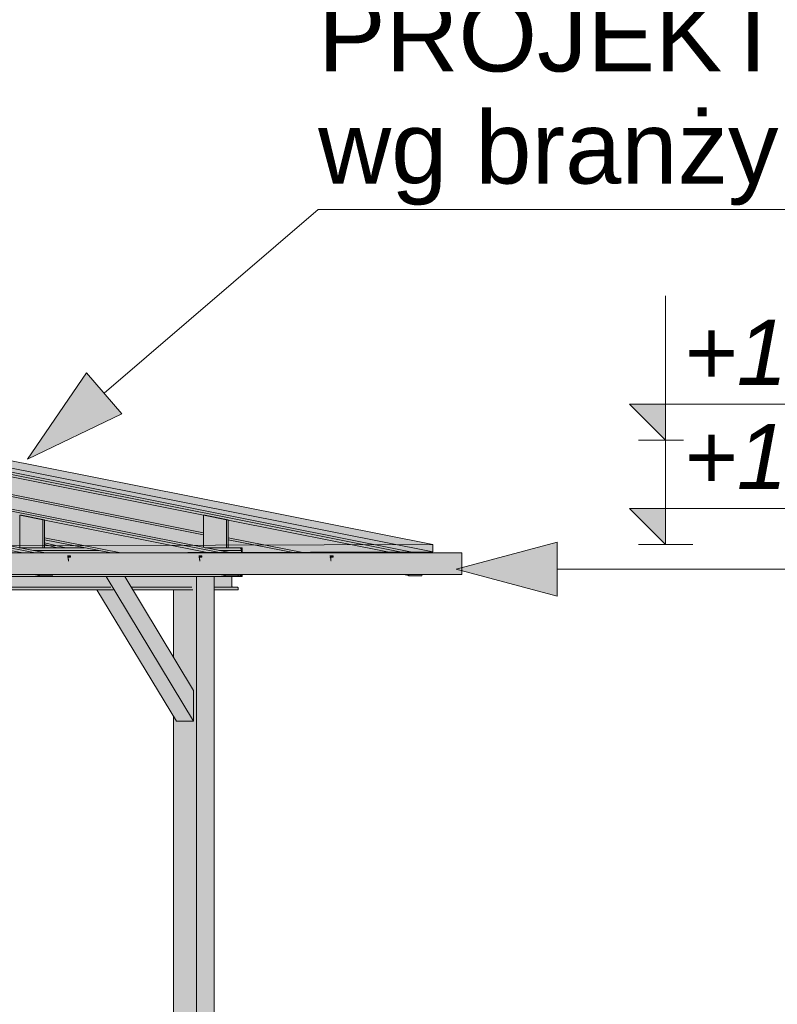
# Model space of a CAD drawing. Header units: centimetres. Extents: x -5472 to 10427, y -400 to 1902.
# Tile 51 of 91: x -4892 to -4682, y 1510 to 1782. Entities that reach past the tile are written whole.
import ezdxf

# ---------------------------------------------------------------- set-up
doc = ezdxf.new("R2010")
doc.units = ezdxf.units.CM
doc.header["$LTSCALE"] = 0.1
doc.header["$MEASUREMENT"] = 0
doc.linetypes.add('Wipeout_Contour', pattern=[1000, 0, -1000])
for name, color, linetype in [('2_belki.K_IR', 7, 'Continuous'), ('2_kładka_IFC.K_IR', 7, 'Continuous'), ('2_rynna.K_IR', 7, 'Continuous'), ('2_stropy.K_IR', 7, 'Continuous'), ('3_opisy.K_IR', 7, 'Continuous'), ('5_wymiary.K_IR', 7, 'Continuous')]:
    doc.layers.add(name, color=color, linetype=linetype)
doc.styles.add('GENERATED_STYLE_1', font='txt')
doc.styles.add('GENERATED_STYLE_2', font='txt')

# ---------------------------------------------------------------- blocks, each defined once
blk = doc.blocks.new('ElemPrzekroju_453_1')
at = {"layer": '2_belki.K_IR', "linetype": 'Continuous', "lineweight": 0, "true_color": 0x9b999c}
for points in [[(-4992.19, 1624.75), (-4988.21, 1624.75), (-4988.21, 1625.16), (-4988.24, 1625.3), (-4988.32, 1625.4), (-4988.43, 1625.43), (-4989.66, 1625.43), (-4989.84, 1625.49), (-4989.97, 1625.66), (-4990.02, 1625.88), (-4990.02, 1628.38), (-4990.38, 1628.38), (-4990.38, 1625.88), (-4990.43, 1625.66), (-4990.56, 1625.49), (-4990.74, 1625.43), (-4991.97, 1625.43), (-4992.08, 1625.4), (-4992.16, 1625.3), (-4992.19, 1625.16)], [(-4989.8, 1625.88), (-4989.72, 1625.66), (-4982.39, 1625.66), (-4982.44, 1625.88)], [(-4989.56, 1625.49), (-4989.37, 1625.43), (-4982.08, 1625.43), (-4982.26, 1625.49)], [(-4986.43, 1625.43), (-4986.33, 1625.4), (-4980.73, 1625.4), (-4980.84, 1625.43)], [(-4980.65, 1625.3), (-4986.23, 1625.3), (-4986.19, 1625.16), (-4980.63, 1625.16)], [(-4974.57, 1625.66), (-4960.09, 1625.66), (-4960, 1625.88), (-4974.57, 1625.88)], [(-4960.06, 1625.49), (-4974.57, 1625.49), (-4974.57, 1625.43), (-4959.92, 1625.43)], [(-4974.57, 1625.43), (-4974.57, 1625.4), (-4958.59, 1625.4), (-4958.68, 1625.43)], [(-4958.58, 1625.3), (-4974.57, 1625.3), (-4974.57, 1625.16), (-4958.63, 1625.16)], [(-4953.02, 1625.3), (-4953.1, 1625.16), (-4927.77, 1625.16), (-4927.77, 1625.3)], [(-4952.94, 1625.43), (-4952.96, 1625.4), (-4927.77, 1625.4), (-4927.77, 1625.43)], [(-4952.9, 1625.49), (-4952.94, 1625.43), (-4927.77, 1625.43), (-4927.77, 1625.49)], [(-4952.8, 1625.66), (-4927.77, 1625.66), (-4927.77, 1625.88), (-4952.67, 1625.88)], [(-4868.2, 1625.88), (-4920.76, 1625.88), (-4920.76, 1625.66), (-4868.02, 1625.66)], [(-4920.76, 1625.43), (-4867.57, 1625.43), (-4867.79, 1625.49), (-4920.76, 1625.49)], [(-4920.76, 1625.4), (-4866.2, 1625.4), (-4866.33, 1625.43), (-4920.76, 1625.43)], [(-4866.07, 1625.3), (-4920.76, 1625.3), (-4920.76, 1625.16), (-4865.96, 1625.16)], [(-4860.97, 1625.88), (-4860.84, 1625.66), (-4845.43, 1625.66), (-4845.48, 1625.88)], [(-4860.74, 1625.49), (-4860.7, 1625.43), (-4845.12, 1625.43), (-4845.3, 1625.49)], [(-4843.88, 1625.43), (-4860.7, 1625.43), (-4860.68, 1625.4), (-4843.77, 1625.4)], [(-4860.62, 1625.3), (-4860.54, 1625.16), (-4843.66, 1625.16), (-4843.69, 1625.3)], [(-4837.77, 1625.88), (-4837.77, 1625.66), (-4832.82, 1625.66), (-4832.86, 1625.88)], [(-4832.69, 1625.49), (-4837.77, 1625.49), (-4837.77, 1625.43), (-4832.51, 1625.43)], [(-4837.77, 1625.43), (-4837.77, 1625.4), (-4831.16, 1625.4), (-4831.27, 1625.43)], [(-4837.77, 1625.3), (-4837.77, 1625.16), (-4831.06, 1625.16), (-4831.08, 1625.3)]]:
    blk.add_hatch(color=253, dxfattribs=at).paths.add_polyline_path(points)
at = {"layer": '2_belki.K_IR', "linetype": 'Continuous', "lineweight": 0, "true_color": 0x888689}
blk.add_hatch(color=252, dxfattribs=at).paths.add_polyline_path([(-4990.38, 1628.38), (-4990.38, 1627.29), (-4990.02, 1627.29), (-4990.02, 1628.38)])
at = {"layer": '2_belki.K_IR', "linetype": 'Continuous', "lineweight": 0, "true_color": 0xcac7cb}
for points in [[(-4990.02, 1625.88), (-4982.44, 1625.88), (-4982.44, 1628.38), (-4990.02, 1628.38)], [(-4974.57, 1625.88), (-4960, 1625.88), (-4958.49, 1628.38), (-4974.57, 1628.38)], [(-4952.67, 1625.88), (-4927.77, 1625.88), (-4927.77, 1628.38), (-4951.16, 1628.38)], [(-4869.72, 1628.38), (-4920.76, 1628.38), (-4920.76, 1625.88), (-4868.2, 1625.88)], [(-4845.48, 1628.38), (-4862.48, 1628.38), (-4860.97, 1625.88), (-4845.48, 1625.88)], [(-4837.77, 1628.38), (-4837.77, 1625.88), (-4832.86, 1625.88), (-4832.86, 1628.38)], [(-4988.21, 1624.75), (-4980.63, 1624.75), (-4980.63, 1625.16), (-4988.21, 1625.16)], [(-4958.63, 1625.16), (-4974.57, 1625.16), (-4974.57, 1624.75), (-4958.88, 1624.75)], [(-4953.35, 1624.75), (-4927.77, 1624.75), (-4927.77, 1625.16), (-4953.1, 1625.16)], [(-4920.76, 1624.75), (-4865.71, 1624.75), (-4865.96, 1625.16), (-4920.76, 1625.16)], [(-4860.54, 1625.16), (-4860.29, 1624.75), (-4843.66, 1624.75), (-4843.66, 1625.16)], [(-4837.77, 1625.16), (-4837.77, 1624.75), (-4831.06, 1624.75), (-4831.06, 1625.16)]]:
    blk.add_hatch(color=9, dxfattribs=at).paths.add_polyline_path(points)
at = {"layer": '2_belki.K_IR', "linetype": 'Continuous', "lineweight": 0, "true_color": 0x928f93}
for points in [[(-4990.02, 1627.29), (-4989.8, 1625.88), (-4982.44, 1625.88), (-4982.44, 1628.38), (-4990.02, 1628.38)], [(-4974.57, 1625.88), (-4960, 1625.88), (-4958.49, 1628.38), (-4974.57, 1628.38)], [(-4952.67, 1625.88), (-4927.77, 1625.88), (-4927.77, 1628.38), (-4951.16, 1628.38)], [(-4869.72, 1628.38), (-4920.76, 1628.38), (-4920.76, 1625.88), (-4868.2, 1625.88)], [(-4845.48, 1628.38), (-4862.48, 1628.38), (-4860.97, 1625.88), (-4845.48, 1625.88)], [(-4837.77, 1628.38), (-4837.77, 1625.88), (-4832.86, 1625.88), (-4832.86, 1628.38)], [(-4986.19, 1625.16), (-4986.13, 1624.75), (-4980.63, 1624.75), (-4980.63, 1625.16)], [(-4958.63, 1625.16), (-4974.57, 1625.16), (-4974.57, 1624.75), (-4958.88, 1624.75)], [(-4953.35, 1624.75), (-4927.77, 1624.75), (-4927.77, 1625.16), (-4953.1, 1625.16)], [(-4920.76, 1624.75), (-4865.71, 1624.75), (-4865.96, 1625.16), (-4920.76, 1625.16)], [(-4860.54, 1625.16), (-4860.29, 1624.75), (-4843.66, 1624.75), (-4843.66, 1625.16)], [(-4837.77, 1625.16), (-4837.77, 1624.75), (-4831.06, 1624.75), (-4831.06, 1625.16)]]:
    blk.add_hatch(color=252, dxfattribs=at).paths.add_polyline_path(points)
at = {"layer": '2_belki.K_IR', "linetype": 'Continuous', "lineweight": 0, "true_color": 0xe6e2e8}
for points in [[(-4990.02, 1625.88), (-4989.97, 1625.66), (-4982.39, 1625.66), (-4982.44, 1625.88)], [(-4980.65, 1625.3), (-4988.24, 1625.3), (-4988.21, 1625.16), (-4980.63, 1625.16)], [(-4974.57, 1625.66), (-4960.09, 1625.66), (-4960, 1625.88), (-4974.57, 1625.88)], [(-4958.58, 1625.3), (-4974.57, 1625.3), (-4974.57, 1625.16), (-4958.63, 1625.16)], [(-4953.02, 1625.3), (-4953.1, 1625.16), (-4927.77, 1625.16), (-4927.77, 1625.3)], [(-4952.8, 1625.66), (-4927.77, 1625.66), (-4927.77, 1625.88), (-4952.67, 1625.88)], [(-4868.2, 1625.88), (-4920.76, 1625.88), (-4920.76, 1625.66), (-4868.02, 1625.66)], [(-4866.07, 1625.3), (-4920.76, 1625.3), (-4920.76, 1625.16), (-4865.96, 1625.16)], [(-4860.97, 1625.88), (-4860.84, 1625.66), (-4845.43, 1625.66), (-4845.48, 1625.88)], [(-4860.62, 1625.3), (-4860.54, 1625.16), (-4843.66, 1625.16), (-4843.69, 1625.3)], [(-4837.77, 1625.88), (-4837.77, 1625.66), (-4832.82, 1625.66), (-4832.86, 1625.88)], [(-4837.77, 1625.3), (-4837.77, 1625.16), (-4831.06, 1625.16), (-4831.08, 1625.3)]]:
    blk.add_hatch(color=254, dxfattribs=at).paths.add_polyline_path(points)
at = {"layer": '2_belki.K_IR', "linetype": 'Continuous', "lineweight": 0}
for points in [[(-4989.97, 1625.66), (-4989.84, 1625.49), (-4982.26, 1625.49), (-4982.39, 1625.66)], [(-4988.32, 1625.4), (-4988.24, 1625.3), (-4980.65, 1625.3), (-4980.73, 1625.4)], [(-4974.57, 1625.66), (-4974.57, 1625.49), (-4960.06, 1625.49), (-4960.09, 1625.66)], [(-4974.57, 1625.4), (-4974.57, 1625.3), (-4958.58, 1625.3), (-4958.59, 1625.4)], [(-4953.02, 1625.3), (-4927.77, 1625.3), (-4927.77, 1625.4), (-4952.96, 1625.4)], [(-4952.8, 1625.66), (-4952.9, 1625.49), (-4927.77, 1625.49), (-4927.77, 1625.66)], [(-4868.02, 1625.66), (-4920.76, 1625.66), (-4920.76, 1625.49), (-4867.79, 1625.49)], [(-4866.2, 1625.4), (-4920.76, 1625.4), (-4920.76, 1625.3), (-4866.07, 1625.3)], [(-4845.43, 1625.66), (-4860.84, 1625.66), (-4860.74, 1625.49), (-4845.3, 1625.49)], [(-4860.68, 1625.4), (-4860.62, 1625.3), (-4843.69, 1625.3), (-4843.77, 1625.4)], [(-4837.77, 1625.66), (-4837.77, 1625.49), (-4832.69, 1625.49), (-4832.82, 1625.66)], [(-4837.77, 1625.4), (-4837.77, 1625.3), (-4831.08, 1625.3), (-4831.16, 1625.4)]]:
    blk.add_hatch(color=255, dxfattribs=at).paths.add_polyline_path(points)
at = {"layer": '2_belki.K_IR', "linetype": 'Continuous', "lineweight": 0, "true_color": 0xf9f5fb}
for points in [[(-4989.84, 1625.49), (-4989.66, 1625.43), (-4982.08, 1625.43), (-4982.26, 1625.49)], [(-4988.43, 1625.43), (-4988.32, 1625.4), (-4980.73, 1625.4), (-4980.84, 1625.43)], [(-4960.06, 1625.49), (-4974.57, 1625.49), (-4974.57, 1625.43), (-4959.92, 1625.43)], [(-4974.57, 1625.43), (-4974.57, 1625.4), (-4958.59, 1625.4), (-4958.68, 1625.43)], [(-4952.94, 1625.43), (-4952.96, 1625.4), (-4927.77, 1625.4), (-4927.77, 1625.43)], [(-4952.9, 1625.49), (-4952.94, 1625.43), (-4927.77, 1625.43), (-4927.77, 1625.49)], [(-4920.76, 1625.43), (-4867.57, 1625.43), (-4867.79, 1625.49), (-4920.76, 1625.49)], [(-4920.76, 1625.4), (-4866.2, 1625.4), (-4866.33, 1625.43), (-4920.76, 1625.43)], [(-4860.74, 1625.49), (-4860.7, 1625.43), (-4845.12, 1625.43), (-4845.3, 1625.49)], [(-4843.88, 1625.43), (-4860.7, 1625.43), (-4860.68, 1625.4), (-4843.77, 1625.4)], [(-4832.69, 1625.49), (-4837.77, 1625.49), (-4837.77, 1625.43), (-4832.51, 1625.43)], [(-4837.77, 1625.43), (-4837.77, 1625.4), (-4831.16, 1625.4), (-4831.27, 1625.43)]]:
    blk.add_hatch(color=7, dxfattribs=at).paths.add_polyline_path(points)
at = {"layer": '2_belki.K_IR', "linetype": 'Continuous', "lineweight": 0, "true_color": 0xa4a2a6}
for points in [[(-4989.72, 1625.66), (-4989.56, 1625.49), (-4982.26, 1625.49), (-4982.39, 1625.66)], [(-4986.33, 1625.4), (-4986.23, 1625.3), (-4980.65, 1625.3), (-4980.73, 1625.4)], [(-4974.57, 1625.66), (-4974.57, 1625.49), (-4960.06, 1625.49), (-4960.09, 1625.66)], [(-4974.57, 1625.4), (-4974.57, 1625.3), (-4958.58, 1625.3), (-4958.59, 1625.4)], [(-4953.02, 1625.3), (-4927.77, 1625.3), (-4927.77, 1625.4), (-4952.96, 1625.4)], [(-4952.8, 1625.66), (-4952.9, 1625.49), (-4927.77, 1625.49), (-4927.77, 1625.66)], [(-4868.02, 1625.66), (-4920.76, 1625.66), (-4920.76, 1625.49), (-4867.79, 1625.49)], [(-4866.2, 1625.4), (-4920.76, 1625.4), (-4920.76, 1625.3), (-4866.07, 1625.3)], [(-4845.43, 1625.66), (-4860.84, 1625.66), (-4860.74, 1625.49), (-4845.3, 1625.49)], [(-4860.68, 1625.4), (-4860.62, 1625.3), (-4843.69, 1625.3), (-4843.77, 1625.4)], [(-4837.77, 1625.66), (-4837.77, 1625.49), (-4832.69, 1625.49), (-4832.82, 1625.66)], [(-4837.77, 1625.4), (-4837.77, 1625.3), (-4831.08, 1625.3), (-4831.16, 1625.4)]]:
    blk.add_hatch(color=253, dxfattribs=at).paths.add_polyline_path(points)
at = {"layer": '2_belki.K_IR', "color": 7, "linetype": 'Continuous', "lineweight": 0}
for p, q in [((-4990.38, 1628.38), (-4990.38, 1625.88)), ((-4990.02, 1625.88), (-4990.02, 1628.38)), ((-4832.86, 1625.88), (-4832.86, 1628.38)), ((-4992.16, 1625.3), (-4992.19, 1625.16)), ((-4992.19, 1625.16), (-4992.19, 1624.75)), ((-4992.19, 1624.75), (-4988.21, 1624.75)), ((-4992.08, 1625.4), (-4992.16, 1625.3)), ((-4991.97, 1625.43), (-4992.08, 1625.4)), ((-4990.74, 1625.43), (-4991.97, 1625.43)), ((-4990.56, 1625.49), (-4990.74, 1625.43)), ((-4990.43, 1625.66), (-4990.56, 1625.49)), ((-4990.38, 1625.88), (-4990.43, 1625.66)), ((-4989.97, 1625.66), (-4990.02, 1625.88)), ((-4989.84, 1625.49), (-4989.97, 1625.66)), ((-4989.66, 1625.43), (-4989.84, 1625.49)), ((-4988.43, 1625.43), (-4989.66, 1625.43)), ((-4988.32, 1625.4), (-4988.43, 1625.43)), ((-4980.84, 1625.43), (-4988.43, 1625.43)), ((-4988.24, 1625.3), (-4988.32, 1625.4)), ((-4988.21, 1625.16), (-4988.24, 1625.3)), ((-4988.21, 1624.75), (-4988.21, 1625.16)), ((-4980.63, 1624.75), (-4988.21, 1624.75)), ((-4958.68, 1625.43), (-4974.57, 1625.43)), ((-4958.88, 1624.75), (-4974.57, 1624.75)), ((-4927.77, 1624.75), (-4953.35, 1624.75)), ((-4927.77, 1625.43), (-4952.94, 1625.43)), ((-4866.33, 1625.43), (-4920.76, 1625.43)), ((-4865.71, 1624.75), (-4920.76, 1624.75)), ((-4843.88, 1625.43), (-4860.7, 1625.43)), ((-4843.66, 1624.75), (-4860.29, 1624.75)), ((-4831.27, 1625.43), (-4837.77, 1625.43)), ((-4831.06, 1624.75), (-4837.77, 1624.75)), ((-4832.82, 1625.66), (-4832.86, 1625.88)), ((-4832.69, 1625.49), (-4832.82, 1625.66)), ((-4832.51, 1625.43), (-4832.69, 1625.49)), ((-4831.16, 1625.4), (-4831.27, 1625.43)), ((-4831.08, 1625.3), (-4831.16, 1625.4)), ((-4831.06, 1625.16), (-4831.08, 1625.3)), ((-4831.06, 1624.75), (-4831.06, 1625.16))]:
    blk.add_line(p, q, dxfattribs=at)
blk = doc.blocks.new('ElemPrzekroju_454_1')
at = {"layer": '2_stropy.K_IR', "linetype": 'Continuous', "lineweight": 0, "true_color": 0xedf3f0}
blk.add_hatch(color=7, dxfattribs=at).paths.add_polyline_path([(-4922.23, 1666.09), (-5081.54, 1666.02), (-4934.59, 1636.78), (-4777.22, 1637.23)])
at = {"layer": '2_stropy.K_IR', "linetype": 'Continuous', "lineweight": 0, "true_color": 0xa4a8a6}
blk.add_hatch(color=253, dxfattribs=at).paths.add_polyline_path([(-5081.54, 1666.02), (-5081.54, 1663.99), (-4934.59, 1634.76), (-4934.59, 1634.92), (-4934.59, 1634.92), (-4934.59, 1636.78)])
at = {"layer": '2_stropy.K_IR', "linetype": 'Continuous', "lineweight": 0, "true_color": 0x949795}
blk.add_hatch(color=252, dxfattribs=at).paths.add_polyline_path([(-4934.6, 1634.9), (-4934.6, 1634.76), (-4934.59, 1634.76), (-4934.59, 1634.91)])
at = {"layer": '2_stropy.K_IR', "linetype": 'Continuous', "lineweight": 0, "true_color": 0xccd2cf}
blk.add_hatch(color=254, dxfattribs=at).paths.add_polyline_path([(-4934.59, 1636.78), (-4934.59, 1634.92), (-4878.83, 1634.92), (-4777.22, 1635.21), (-4777.22, 1637.23)])
at = {"layer": '2_stropy.K_IR', "color": 7, "linetype": 'Continuous', "lineweight": 0}
for p, q in [((-4922.23, 1666.09), (-5081.54, 1666.02)), ((-5081.54, 1666.02), (-5081.54, 1663.99)), ((-5081.54, 1666.02), (-4934.59, 1636.78)), ((-4777.22, 1637.23), (-4922.23, 1666.09)), ((-4922.23, 1666.09), (-4922.23, 1664.06)), ((-5081.54, 1663.99), (-4922.23, 1664.06)), ((-4934.59, 1634.75), (-5081.54, 1663.99)), ((-4922.23, 1664.06), (-4777.22, 1635.21)), ((-4934.59, 1636.78), (-4777.22, 1637.23)), ((-4934.59, 1634.75), (-4934.59, 1636.78)), ((-4777.22, 1635.21), (-4878.83, 1634.92)), ((-4777.22, 1635.21), (-4777.22, 1637.23))]:
    blk.add_line(p, q, dxfattribs=at)
blk = doc.blocks.new('ElemPrzekroju_455_1')
at = {"layer": '2_rynna.K_IR', "linetype": 'Continuous', "lineweight": 0, "true_color": 0xaaaaaa}
for points in [[(-4934.59, 1634.92), (-4934.59, 1628.92), (-4926.63, 1628.92), (-4926.63, 1634.92)], [(-4914.65, 1633.77), (-4914, 1633.77), (-4914, 1634.17), (-4914.65, 1634.17)], [(-4878.33, 1633.77), (-4877.68, 1633.77), (-4877.68, 1634.17), (-4878.33, 1634.17)], [(-4842.01, 1633.77), (-4841.36, 1633.77), (-4841.36, 1634.17), (-4842.01, 1634.17)], [(-4805.7, 1633.77), (-4805.04, 1633.77), (-4805.04, 1634.17), (-4805.7, 1634.17)]]:
    blk.add_hatch(color=253, dxfattribs=at).paths.add_polyline_path(points)
at = {"layer": '2_rynna.K_IR', "linetype": 'Continuous', "lineweight": 0, "true_color": 0xd1d1d1}
h = blk.add_hatch(color=254, dxfattribs=at)
h.paths.add_polyline_path([(-4926.63, 1628.92), (-4769.26, 1628.92), (-4769.26, 1634.92), (-4926.63, 1634.92)])
h.paths.add_polyline_path([(-4914.65, 1633.77), (-4914.65, 1634.17), (-4913.75, 1634.17), (-4913.75, 1633.77)], flags=0)
h.paths.add_polyline_path([(-4878.33, 1633.77), (-4878.33, 1634.17), (-4877.44, 1634.17), (-4877.44, 1633.77)], flags=0)
h.paths.add_polyline_path([(-4842.01, 1633.77), (-4842.01, 1634.17), (-4841.12, 1634.17), (-4841.12, 1633.77)], flags=0)
h.paths.add_polyline_path([(-4805.7, 1633.77), (-4805.7, 1634.17), (-4804.8, 1634.17), (-4804.8, 1633.77)], flags=0)
at = {"layer": '2_rynna.K_IR', "linetype": 'Continuous', "lineweight": 0, "true_color": 0x9b9b9b}
for points in [[(-4914.34, 1633.77), (-4914.65, 1633.77), (-4914.47, 1632.63), (-4914.23, 1632.63), (-4914.23, 1633.03)], [(-4878.03, 1633.77), (-4878.33, 1633.77), (-4878.15, 1632.63), (-4877.91, 1632.63), (-4877.91, 1633.03)], [(-4841.71, 1633.77), (-4842.01, 1633.77), (-4841.83, 1632.63), (-4841.59, 1632.63), (-4841.59, 1633.03)], [(-4805.7, 1633.77), (-4805.52, 1632.63), (-4805.28, 1632.63), (-4805.28, 1633.03), (-4805.39, 1633.77)]]:
    blk.add_hatch(color=253, dxfattribs=at).paths.add_polyline_path(points)
at = {"layer": '2_rynna.K_IR', "linetype": 'Continuous', "lineweight": 0, "true_color": 0xd1d1d1}
for points in [[(-4914, 1634.17), (-4914, 1633.77), (-4913.75, 1633.77), (-4913.75, 1634.17)], [(-4877.68, 1634.17), (-4877.68, 1633.77), (-4877.44, 1633.77), (-4877.44, 1634.17)], [(-4841.36, 1634.17), (-4841.36, 1633.77), (-4841.12, 1633.77), (-4841.12, 1634.17)], [(-4805.04, 1634.17), (-4805.04, 1633.77), (-4804.8, 1633.77), (-4804.8, 1634.17)]]:
    blk.add_hatch(color=254, dxfattribs=at).paths.add_polyline_path(points)
at = {"layer": '2_rynna.K_IR', "color": 7, "linetype": 'Continuous', "lineweight": 15}
for p, q in [((-4934.59, 1634.92), (-4926.63, 1634.92)), ((-4934.59, 1628.92), (-4934.59, 1634.92)), ((-4769.26, 1634.92), (-4926.63, 1634.92)), ((-4926.63, 1634.92), (-4926.63, 1628.92)), ((-4769.26, 1634.92), (-4769.26, 1628.92)), ((-4914.65, 1634.17), (-4914, 1634.17)), ((-4914.65, 1633.77), (-4914, 1633.77)), ((-4914, 1634.17), (-4914, 1633.77)), ((-4913.75, 1634.17), (-4914, 1634.17)), ((-4914, 1633.77), (-4913.75, 1633.77)), ((-4913.75, 1633.77), (-4913.75, 1634.17)), ((-4878.33, 1634.17), (-4877.68, 1634.17)), ((-4878.33, 1633.77), (-4877.68, 1633.77)), ((-4877.68, 1634.17), (-4877.68, 1633.77)), ((-4877.44, 1634.17), (-4877.68, 1634.17)), ((-4877.68, 1633.77), (-4877.44, 1633.77)), ((-4877.44, 1633.77), (-4877.44, 1634.17)), ((-4842.01, 1634.17), (-4841.36, 1634.17)), ((-4842.01, 1633.77), (-4841.36, 1633.77)), ((-4841.36, 1634.17), (-4841.36, 1633.77)), ((-4841.12, 1634.17), (-4841.36, 1634.17)), ((-4841.36, 1633.77), (-4841.12, 1633.77)), ((-4841.12, 1633.77), (-4841.12, 1634.17)), ((-4805.7, 1634.17), (-4805.04, 1634.17)), ((-4805.7, 1633.77), (-4805.04, 1633.77)), ((-4805.04, 1634.17), (-4805.04, 1633.77)), ((-4804.8, 1634.17), (-4805.04, 1634.17)), ((-4805.04, 1633.77), (-4804.8, 1633.77)), ((-4804.8, 1633.77), (-4804.8, 1634.17)), ((-4926.63, 1628.92), (-4934.59, 1628.92)), ((-4769.26, 1628.92), (-4926.63, 1628.92))]:
    blk.add_line(p, q, dxfattribs=at)
blk = doc.blocks.new('ElemPrzekroju_648_1')
at = {"layer": '2_kładka_IFC.K_IR', "linetype": 'Continuous', "lineweight": 0, "true_color": 0xd1d1d1}
for points in [[(-4878.83, 1634.92), (-4866.25, 1634.92), (-4866.42, 1634.95)], [(-4830.2, 1635.06), (-4833.57, 1635.05), (-4832.91, 1634.92), (-4830.2, 1634.92)], [(-4837.77, 1628.38), (-4842.61, 1628.38), (-4842.61, 1489.47), (-4837.77, 1489.47)]]:
    blk.add_hatch(color=254, dxfattribs=at).paths.add_polyline_path(points)
at = {"layer": '2_kładka_IFC.K_IR', "linetype": 'Continuous', "lineweight": 0, "true_color": 0xa3a3a3}
for points in [[(-4878.83, 1634.92), (-4866.25, 1634.92), (-4866.42, 1634.95)], [(-4839.79, 1635.03), (-4839.22, 1634.92), (-4836.97, 1634.92), (-4837.56, 1635.04)], [(-4830.2, 1635.06), (-4833.57, 1635.05), (-4832.91, 1634.92), (-4830.2, 1634.92)], [(-4830.02, 1635.06), (-4830.2, 1635.06), (-4830.2, 1634.92), (-4830.02, 1634.92)], [(-4830.02, 1635.06), (-4830.2, 1635.06), (-4830.2, 1634.92), (-4830.02, 1634.92)], [(-4789.67, 1635.17), (-4788.38, 1634.92), (-4786.12, 1634.92), (-4787.44, 1635.18)], [(-4789.67, 1635.17), (-4788.38, 1634.92), (-4786.12, 1634.92), (-4787.44, 1635.18)], [(-4886.18, 1628.55), (-4882.55, 1628.55), (-4882.5, 1628.92), (-4886.13, 1628.92)], [(-4886.18, 1628.55), (-4882.55, 1628.55), (-4882.5, 1628.92), (-4886.13, 1628.92)], [(-4843.41, 1588.38), (-4843.41, 1596.87), (-4862.48, 1628.38), (-4867.62, 1628.38)], [(-4843.41, 1588.38), (-4843.41, 1596.87), (-4862.48, 1628.38), (-4867.62, 1628.38)], [(-4842.61, 1628.38), (-4842.61, 1543.1), (-4837.77, 1543.11), (-4837.77, 1628.38)], [(-4834.72, 1628.55), (-4831.09, 1628.55), (-4831.05, 1628.92), (-4834.68, 1628.92)], [(-4830.2, 1628.92), (-4830.2, 1628.38), (-4830.02, 1628.38), (-4830.02, 1628.92)], [(-4830.2, 1628.92), (-4830.2, 1628.38), (-4830.02, 1628.38), (-4830.02, 1628.92)], [(-4783.88, 1628.55), (-4780.24, 1628.55), (-4780.2, 1628.92), (-4783.83, 1628.92)], [(-4842.61, 1522.98), (-4837.77, 1522.98), (-4837.77, 1542.89), (-4842.61, 1542.89)]]:
    blk.add_hatch(color=253, dxfattribs=at).paths.add_polyline_path(points)
at = {"layer": '2_kładka_IFC.K_IR', "linetype": 'Continuous', "lineweight": 0, "true_color": 0x9b9b9b}
for points in [[(-4865.8, 1634.95), (-4866.42, 1634.95), (-4866.25, 1634.92), (-4865.61, 1634.92)], [(-4865.8, 1634.95), (-4866.42, 1634.95), (-4866.25, 1634.92), (-4865.61, 1634.92)], [(-4839.79, 1635.03), (-4863.78, 1634.96), (-4863.57, 1634.92), (-4849.97, 1634.92), (-4839.22, 1634.92)], [(-4815.68, 1635.1), (-4816.3, 1635.1), (-4815.4, 1634.92), (-4814.76, 1634.92)], [(-4815.68, 1635.1), (-4816.3, 1635.1), (-4815.4, 1634.92), (-4814.76, 1634.92)], [(-4792.65, 1635.16), (-4813.66, 1635.1), (-4812.72, 1634.92), (-4788.38, 1634.92), (-4789.67, 1635.17)], [(-4887.65, 1628.92), (-4920.76, 1628.92), (-4920.76, 1628.62), (-4886.25, 1628.62), (-4886.25, 1628.64)], [(-4886.25, 1628.62), (-4920.76, 1628.62), (-4920.76, 1628.38), (-4830.84, 1628.38), (-4830.39, 1628.62), (-4831.08, 1628.62), (-4831.09, 1628.55), (-4834.72, 1628.55), (-4834.8, 1628.57), (-4834.8, 1628.62), (-4882.54, 1628.62), (-4882.55, 1628.55), (-4886.18, 1628.55), (-4886.26, 1628.57)], [(-4886.25, 1628.62), (-4920.76, 1628.62), (-4920.76, 1628.38), (-4830.84, 1628.38), (-4830.39, 1628.62), (-4831.08, 1628.62), (-4831.09, 1628.55), (-4834.72, 1628.55), (-4834.8, 1628.57), (-4834.8, 1628.62), (-4882.54, 1628.62), (-4882.55, 1628.55), (-4886.18, 1628.55), (-4886.26, 1628.57)], [(-4887.01, 1628.92), (-4887.65, 1628.92), (-4886.25, 1628.64), (-4886.23, 1628.76)], [(-4887.01, 1628.92), (-4887.65, 1628.92), (-4886.25, 1628.64), (-4886.23, 1628.76)], [(-4886.21, 1628.92), (-4886.26, 1628.57), (-4886.18, 1628.55), (-4886.13, 1628.92)], [(-4886.21, 1628.92), (-4886.26, 1628.57), (-4886.18, 1628.55), (-4886.13, 1628.92)], [(-4882.5, 1628.92), (-4882.54, 1628.62), (-4834.8, 1628.62), (-4834.79, 1628.64), (-4836.19, 1628.92)], [(-4865.71, 1624.75), (-4870.2, 1624.75), (-4848.18, 1588.38), (-4843.41, 1588.38), (-4867.62, 1628.38), (-4869.72, 1628.38), (-4868.2, 1625.88), (-4868.02, 1625.66), (-4867.79, 1625.49), (-4867.57, 1625.43), (-4866.33, 1625.43), (-4866.2, 1625.4), (-4866.07, 1625.3), (-4865.96, 1625.16)], [(-4865.71, 1624.75), (-4870.2, 1624.75), (-4848.18, 1588.38), (-4843.41, 1588.38), (-4867.62, 1628.38), (-4869.72, 1628.38), (-4868.2, 1625.88), (-4868.02, 1625.66), (-4867.79, 1625.49), (-4867.57, 1625.43), (-4866.33, 1625.43), (-4866.2, 1625.4), (-4866.07, 1625.3), (-4865.96, 1625.16)], [(-4848.18, 1588.38), (-4848.98, 1589.7), (-4848.98, 1531.97), (-4842.61, 1543.1), (-4842.61, 1628.38), (-4845.48, 1628.38), (-4845.48, 1625.88), (-4845.43, 1625.66), (-4845.3, 1625.49), (-4845.12, 1625.43), (-4843.88, 1625.43), (-4843.77, 1625.4), (-4843.69, 1625.3), (-4843.66, 1625.16), (-4843.66, 1624.75), (-4848.98, 1624.75), (-4848.98, 1606.07), (-4843.41, 1596.87), (-4843.41, 1588.38)], [(-4835.56, 1628.92), (-4836.19, 1628.92), (-4834.79, 1628.64), (-4834.78, 1628.76)], [(-4835.56, 1628.92), (-4836.19, 1628.92), (-4834.79, 1628.64), (-4834.78, 1628.76)], [(-4834.76, 1628.92), (-4834.8, 1628.57), (-4834.72, 1628.55), (-4834.68, 1628.92)], [(-4831.08, 1628.62), (-4830.39, 1628.62), (-4830.29, 1628.92), (-4831.05, 1628.92)], [(-4830.39, 1628.62), (-4830.84, 1628.38), (-4830.2, 1628.38), (-4830.2, 1628.92), (-4830.29, 1628.92)], [(-4830.39, 1628.62), (-4830.84, 1628.38), (-4830.2, 1628.38), (-4830.2, 1628.92), (-4830.29, 1628.92)], [(-4784.71, 1628.92), (-4785.35, 1628.92), (-4783.95, 1628.64), (-4783.93, 1628.76)], [(-4784.71, 1628.92), (-4785.35, 1628.92), (-4783.95, 1628.64), (-4783.93, 1628.76)], [(-4783.96, 1628.57), (-4783.88, 1628.55), (-4783.83, 1628.92), (-4783.91, 1628.92)], [(-4842.61, 1542.89), (-4848.98, 1531.76), (-4848.98, 1511.85), (-4842.61, 1522.98)]]:
    blk.add_hatch(color=253, dxfattribs=at).paths.add_polyline_path(points)
at = {"layer": '2_kładka_IFC.K_IR', "linetype": 'Continuous', "lineweight": 0, "true_color": 0x939393}
for points in [[(-4865.8, 1634.95), (-4865.61, 1634.92), (-4863.57, 1634.92), (-4863.78, 1634.96)], [(-4865.8, 1634.95), (-4865.61, 1634.92), (-4863.57, 1634.92), (-4863.78, 1634.96)], [(-4815.68, 1635.1), (-4814.76, 1634.92), (-4812.72, 1634.92), (-4813.66, 1635.1)], [(-4815.68, 1635.1), (-4814.76, 1634.92), (-4812.72, 1634.92), (-4813.66, 1635.1)], [(-4887.01, 1628.92), (-4886.23, 1628.76), (-4886.21, 1628.92)], [(-4887.01, 1628.92), (-4886.23, 1628.76), (-4886.21, 1628.92)], [(-4835.56, 1628.92), (-4834.78, 1628.76), (-4834.76, 1628.92)], [(-4835.56, 1628.92), (-4834.78, 1628.76), (-4834.76, 1628.92)], [(-4783.91, 1628.92), (-4784.71, 1628.92), (-4783.93, 1628.76)], [(-4783.91, 1628.92), (-4784.71, 1628.92), (-4783.93, 1628.76)]]:
    blk.add_hatch(color=252, dxfattribs=at).paths.add_polyline_path(points)
at = {"layer": '2_kładka_IFC.K_IR', "linetype": 'Continuous', "lineweight": 0, "true_color": 0xaaaaaa}
for points in [[(-4839.79, 1635.03), (-4863.78, 1634.96), (-4863.57, 1634.92), (-4849.97, 1634.92), (-4839.22, 1634.92)], [(-4837.56, 1635.04), (-4836.97, 1634.92), (-4835.82, 1634.92), (-4836.43, 1635.04)], [(-4833.57, 1635.05), (-4836.43, 1635.04), (-4835.82, 1634.92), (-4832.91, 1634.92)], [(-4792.65, 1635.16), (-4813.66, 1635.1), (-4812.72, 1634.92), (-4788.38, 1634.92), (-4789.67, 1635.17)], [(-4786.31, 1635.18), (-4787.44, 1635.18), (-4786.12, 1634.92), (-4784.97, 1634.92)], [(-4786.31, 1635.18), (-4787.44, 1635.18), (-4786.12, 1634.92), (-4784.97, 1634.92)], [(-4783.44, 1635.19), (-4786.31, 1635.18), (-4784.97, 1634.92), (-4782.06, 1634.92)], [(-4783.44, 1635.19), (-4786.31, 1635.18), (-4784.97, 1634.92), (-4782.06, 1634.92)], [(-4887.65, 1628.92), (-4920.76, 1628.92), (-4920.76, 1628.62), (-4886.25, 1628.62), (-4886.25, 1628.64)], [(-4882.5, 1628.92), (-4882.54, 1628.62), (-4834.8, 1628.62), (-4834.79, 1628.64), (-4836.19, 1628.92)], [(-4848.98, 1589.7), (-4848.98, 1489.47), (-4842.61, 1489.47), (-4842.61, 1628.38), (-4845.48, 1628.38), (-4845.48, 1625.88), (-4845.43, 1625.66), (-4845.3, 1625.49), (-4845.12, 1625.43), (-4843.88, 1625.43), (-4843.77, 1625.4), (-4843.69, 1625.3), (-4843.66, 1625.16), (-4843.66, 1624.75), (-4848.98, 1624.75), (-4848.98, 1606.07), (-4843.41, 1596.87), (-4843.41, 1588.38), (-4848.18, 1588.38)], [(-4834.76, 1628.92), (-4834.8, 1628.57), (-4834.72, 1628.55), (-4834.68, 1628.92)], [(-4831.08, 1628.62), (-4830.39, 1628.62), (-4830.29, 1628.92), (-4831.05, 1628.92)], [(-4783.96, 1628.57), (-4783.88, 1628.55), (-4783.83, 1628.92), (-4783.91, 1628.92)]]:
    blk.add_hatch(color=253, dxfattribs=at).paths.add_polyline_path(points)
at = {"layer": '2_kładka_IFC.K_IR', "linetype": 'Continuous', "lineweight": 0, "true_color": 0xc9c9c9}
blk.add_hatch(color=9, dxfattribs=at).paths.add_polyline_path([(-4839.79, 1635.03), (-4839.22, 1634.92), (-4836.97, 1634.92), (-4837.56, 1635.04)])
at = {"layer": '2_kładka_IFC.K_IR', "linetype": 'Continuous', "lineweight": 0, "true_color": 0xf0f0f0}
for points in [[(-4837.56, 1635.04), (-4836.97, 1634.92), (-4835.82, 1634.92), (-4836.43, 1635.04)], [(-4833.57, 1635.05), (-4836.43, 1635.04), (-4835.82, 1634.92), (-4832.91, 1634.92)]]:
    blk.add_hatch(color=7, dxfattribs=at).paths.add_polyline_path(points)
at = {"layer": '2_kładka_IFC.K_IR', "linetype": 'Continuous', "lineweight": 0, "true_color": 0xc2c2c2}
for points in [[(-4834.72, 1628.55), (-4831.09, 1628.55), (-4831.05, 1628.92), (-4834.68, 1628.92)], [(-4783.88, 1628.55), (-4780.24, 1628.55), (-4780.2, 1628.92), (-4783.83, 1628.92)]]:
    blk.add_hatch(color=9, dxfattribs=at).paths.add_polyline_path(points)
at = {"layer": '2_kładka_IFC.K_IR', "color": 7, "linetype": 'Continuous', "lineweight": 15}
for p, q in [((-4887.27, 1634.92), (-5031.09, 1663.63)), ((-4884.37, 1634.92), (-5028.18, 1663.63)), ((-4835.82, 1634.92), (-4979.63, 1663.63)), ((-4832.91, 1634.92), (-4976.73, 1663.63)), ((-4784.97, 1634.92), (-4926.15, 1663.11)), ((-4782.06, 1634.92), (-4923.2, 1663.1)), ((-4840.69, 1645.36), (-4921.39, 1661.47)), ((-4840.69, 1640.5), (-4921.39, 1656.61)), ((-4840.69, 1639.97), (-4921.39, 1656.08)), ((-4890.68, 1634.92), (-4936.13, 1643.99)), ((-4891.53, 1645.38), (-4891.05, 1645.38)), ((-4891.53, 1636.38), (-4891.53, 1645.38)), ((-4891.53, 1645.38), (-4885.17, 1644.08)), ((-4891.05, 1645.38), (-4884.68, 1644.08)), ((-4885.17, 1644.08), (-4884.68, 1644.08)), ((-4885.17, 1644.08), (-4885.17, 1636.38)), ((-4884.68, 1644.08), (-4884.68, 1643.99)), ((-4839.22, 1634.92), (-4884.68, 1643.99)), ((-4884.68, 1643.99), (-4884.68, 1639.13)), ((-4840.69, 1645.38), (-4840.2, 1645.38)), ((-4840.69, 1636.47), (-4840.69, 1645.38)), ((-4840.69, 1645.38), (-4834.32, 1644.08)), ((-4840.2, 1645.38), (-4833.83, 1644.08)), ((-4834.32, 1644.08), (-4833.83, 1644.08)), ((-4834.32, 1644.08), (-4834.32, 1636.38)), ((-4833.83, 1644.08), (-4833.83, 1643.99)), ((-4833.83, 1643.99), (-4833.83, 1639.13)), ((-4788.38, 1634.92), (-4833.83, 1643.99)), ((-4863.57, 1634.92), (-4884.68, 1639.13)), ((-4884.68, 1639.13), (-4884.68, 1636.38)), ((-4866.25, 1634.92), (-4884.68, 1638.6)), ((-4884.68, 1637.75), (-4878.79, 1636.38)), ((-4833.83, 1639.13), (-4833.83, 1636.38)), ((-4812.72, 1634.92), (-4833.83, 1639.13)), ((-4815.4, 1634.92), (-4833.83, 1638.6)), ((-4891.7, 1636.38), (-4885.8, 1636.38)), ((-4887.7, 1635.58), (-4869.58, 1635.58)), ((-4885.17, 1636.38), (-4885.8, 1636.38)), ((-4885.17, 1636.38), (-4884.68, 1636.38)), ((-4884.68, 1637.22), (-4881.06, 1636.38)), ((-4884.68, 1636.38), (-4873.58, 1636.38)), ((-4840.25, 1636.38), (-4834.96, 1636.38)), ((-4836.24, 1635.58), (-4830.2, 1635.58)), ((-4834.32, 1636.38), (-4834.96, 1636.38)), ((-4834.32, 1636.38), (-4833.83, 1636.38)), ((-4833.83, 1636.38), (-4830.84, 1636.38)), ((-4830.84, 1636.38), (-4830.39, 1636.15)), ((-4830.2, 1636.38), (-4830.84, 1636.38)), ((-4830.39, 1636.15), (-4830.2, 1635.58)), ((-4830.02, 1636.38), (-4830.2, 1636.38)), ((-4830.2, 1635.58), (-4830.2, 1636.38)), ((-4830.2, 1635.58), (-4830.2, 1634.92)), ((-4830.02, 1634.92), (-4830.02, 1636.38)), ((-4920.76, 1628.38), (-4843.25, 1628.38)), ((-4886.25, 1628.64), (-4887.65, 1628.92)), ((-4886.26, 1628.57), (-4886.21, 1628.92)), ((-4886.18, 1628.55), (-4886.26, 1628.57)), ((-4886.18, 1628.55), (-4886.13, 1628.92)), ((-4882.55, 1628.55), (-4886.18, 1628.55)), ((-4882.5, 1628.92), (-4882.55, 1628.55)), ((-4843.41, 1588.38), (-4867.62, 1628.38)), ((-4843.41, 1596.87), (-4862.48, 1628.38)), ((-4842.61, 1628.38), (-4843.25, 1628.38)), ((-4842.61, 1628.38), (-4842.61, 1489.47)), ((-4837.77, 1628.38), (-4842.61, 1628.38)), ((-4837.77, 1628.38), (-4837.77, 1489.47)), ((-4837.77, 1628.38), (-4830.84, 1628.38)), ((-4834.79, 1628.64), (-4836.19, 1628.92)), ((-4834.8, 1628.57), (-4834.76, 1628.92)), ((-4834.72, 1628.55), (-4834.8, 1628.57)), ((-4834.72, 1628.55), (-4834.68, 1628.92)), ((-4831.09, 1628.55), (-4834.72, 1628.55)), ((-4831.05, 1628.92), (-4831.09, 1628.55)), ((-4830.39, 1628.62), (-4830.84, 1628.38)), ((-4830.84, 1628.38), (-4830.2, 1628.38)), ((-4830.29, 1628.92), (-4830.39, 1628.62)), ((-4830.2, 1628.38), (-4830.2, 1628.92)), ((-4830.02, 1628.38), (-4830.2, 1628.38)), ((-4830.02, 1628.38), (-4830.02, 1628.92)), ((-4783.95, 1628.64), (-4785.35, 1628.92)), ((-4783.96, 1628.57), (-4783.91, 1628.92)), ((-4783.88, 1628.55), (-4783.96, 1628.57)), ((-4783.88, 1628.55), (-4783.83, 1628.92)), ((-4780.24, 1628.55), (-4783.88, 1628.55)), ((-4780.2, 1628.92), (-4780.24, 1628.55)), ((-4848.18, 1588.38), (-4870.2, 1624.75)), ((-4848.98, 1624.75), (-4848.98, 1606.07)), ((-4843.41, 1588.38), (-4843.41, 1596.87)), ((-4848.98, 1589.7), (-4848.98, 1489.47)), ((-4848.18, 1588.38), (-4843.41, 1588.38))]:
    blk.add_line(p, q, dxfattribs=at)
blk = doc.blocks.new('Wymiary_5_1', base_point=(-4712.86, 1637.23))
at = {"layer": '5_wymiary.K_IR', "linetype": 'Continuous', "lineweight": 0}
for points in [[(-4712.86, 1666.09), (-4712.86, 1676.09), (-4722.86, 1676.09)], [(-4712.86, 1637.23), (-4712.86, 1647.23), (-4722.86, 1647.23)]]:
    blk.add_hatch(color=1, dxfattribs=at).paths.add_polyline_path(points)
at = {"layer": '5_wymiary.K_IR', "color": 1, "linetype": 'Continuous', "lineweight": 0}
for p, q in [((-4712.86, 1666.09), (-4712.86, 1706.09)), ((-4712.86, 1666.09), (-4722.86, 1676.09)), ((-4722.86, 1676.09), (-4712.86, 1676.09)), ((-4712.86, 1637.23), (-4712.86, 1677.23)), ((-4712.86, 1676.09), (-4631.83, 1676.09)), ((-4712.86, 1666.09), (-4720.36, 1666.09)), ((-4712.86, 1666.09), (-4705.36, 1666.09)), ((-4712.86, 1637.23), (-4722.86, 1647.23)), ((-4722.86, 1647.23), (-4712.86, 1647.23)), ((-4712.86, 1647.23), (-4631.83, 1647.23)), ((-4712.86, 1637.23), (-4720.36, 1637.23)), ((-4712.86, 1637.23), (-4705.36, 1637.23))]:
    blk.add_line(p, q, dxfattribs=at)
at = {"color": 254, "linetype": 'Wipeout_Contour', "lineweight": 0, "ltscale": 19861.115602}
blk.add_wipeout([(-4707.86, 1678.09), (-4631.83, 1678.09), (-4631.83, 1696.09), (-4707.86, 1696.09)], dxfattribs=at).dxf.layer = '5_wymiary.K_IR'
at = {"layer": '5_wymiary.K_IR', "color": 1, "lineweight": 0, "insert": (-4707.86, 1678.09), "char_height": 18, "attachment_point": 7, "style": 'GENERATED_STYLE_2'}
blk.add_mtext('\\A1;{\\pql;\\fArial|b0|i1|c238|p38;+16,66}', dxfattribs=at)
at = {"color": 254, "linetype": 'Wipeout_Contour', "lineweight": 0, "ltscale": 19822.196145}
blk.add_wipeout([(-4707.86, 1649.23), (-4631.83, 1649.23), (-4631.83, 1667.23), (-4707.86, 1667.23)], dxfattribs=at).dxf.layer = '5_wymiary.K_IR'
at = {"layer": '5_wymiary.K_IR', "color": 1, "lineweight": 0, "insert": (-4707.86, 1649.23), "char_height": 18, "attachment_point": 7, "style": 'GENERATED_STYLE_2'}
blk.add_mtext('\\A1;{\\pql;\\fArial|b0|i1|c238|p38;+16,37}', dxfattribs=at)
blk = doc.blocks.new('Polilinia_5_1', base_point=(-4297.48, 1729.99))
at = {"layer": '3_opisy.K_IR', "linetype": 'Continuous', "lineweight": 0, "true_color": 0x000000}
blk.add_hatch(color=18, dxfattribs=at).paths.add_polyline_path([(-4889.38, 1660.84), (-4863.27, 1673.4), (-4873.05, 1684.77)])
at = {"layer": '3_opisy.K_IR', "color": 7, "linetype": 'Continuous', "lineweight": 15}
for p, q in [((-4889.38, 1660.84), (-4873.05, 1684.77)), ((-4873.05, 1684.77), (-4863.27, 1673.4)), ((-4889.38, 1660.84), (-4863.27, 1673.4))]:
    blk.add_line(p, q, dxfattribs=at)
at = {"layer": '3_opisy.K_IR', "color": 7, "linetype": 'Continuous', "lineweight": 15, "flags": 128}
blk.add_lwpolyline([(-4297.48, 1729.99), (-4808.95, 1729.99), (-4868.16, 1679.09)], dxfattribs=at)
blk = doc.blocks.new('Polilinia_11_1', base_point=(-3769.07, 1630.44))
at = {"layer": '3_opisy.K_IR', "linetype": 'Continuous', "lineweight": 0, "true_color": 0x000000}
blk.add_hatch(color=18, dxfattribs=at).paths.add_polyline_path([(-4770.8, 1630.44), (-4742.81, 1622.94), (-4742.81, 1637.94)])
at = {"layer": '3_opisy.K_IR', "color": 7, "linetype": 'Continuous', "lineweight": 15}
for p, q in [((-4770.8, 1630.44), (-4742.81, 1637.94)), ((-4742.81, 1637.94), (-4742.81, 1622.94)), ((-4770.8, 1630.44), (-4742.81, 1622.94))]:
    blk.add_line(p, q, dxfattribs=at)
at = {"layer": '3_opisy.K_IR', "color": 7, "linetype": 'Continuous', "lineweight": 15, "flags": 128}
blk.add_lwpolyline([(-3769.07, 1630.44), (-4296.08, 1630.44), (-4742.81, 1630.44)], dxfattribs=at)

msp = doc.modelspace()

# ---------------------------------------------------------------- block references
at = {"layer": '2_belki.K_IR', "lineweight": 0}
msp.add_blockref('ElemPrzekroju_453_1', (0, 0), dxfattribs=at)
at = {"layer": '2_kładka_IFC.K_IR', "lineweight": 0}
msp.add_blockref('ElemPrzekroju_648_1', (0, 0), dxfattribs=at)
at = {"layer": '2_rynna.K_IR', "lineweight": 0}
msp.add_blockref('ElemPrzekroju_455_1', (0, 0), dxfattribs=at)
at = {"layer": '2_stropy.K_IR', "lineweight": 0}
msp.add_blockref('ElemPrzekroju_454_1', (0, 0), dxfattribs=at)

# ---------------------------------------------------------------- texts
at = {"layer": '3_opisy.K_IR', "color": 7, "linetype": 'Continuous', "lineweight": 0, "insert": (-4808.95, 1731.09), "char_height": 20, "attachment_point": 7, "line_spacing_factor": 0.930574, "style": 'GENERATED_STYLE_1'}
msp.add_mtext('\\A1;{\\pql;\\fArial|b0|i0|c238|p38;PROJEKTOWAN\\fArial|b0|i0|c238|p38;Y\\fArial|b0|i0|c238|p38; \\fArial|b0|i0|c238|p38;DASZEK\\fArial|b0|i0|c238|p38; \\fArial|b0|i0|c238|p38;STALOWY\\P\\pql;\\fArial|b0|i0|c238|p38;wg branży konstrukcyjnej }', dxfattribs=at)

# ---------------------------------------------------------------- next in the draw order: block references
at = {"layer": '5_wymiary.K_IR', "color": 1, "linetype": 'Continuous', "lineweight": 0}
msp.add_blockref('Wymiary_5_1', (-4712.86, 1637.23), dxfattribs=at)

# ---------------------------------------------------------------- next in the draw order: block references
at = {"layer": '3_opisy.K_IR', "color": 7, "linetype": 'Continuous', "lineweight": 15}
for name, p in [('Polilinia_5_1', (-4297.48, 1729.99)), ('Polilinia_11_1', (-3769.07, 1630.44))]:
    msp.add_blockref(name, p, dxfattribs=at)

doc.saveas('drawing.dxf')
